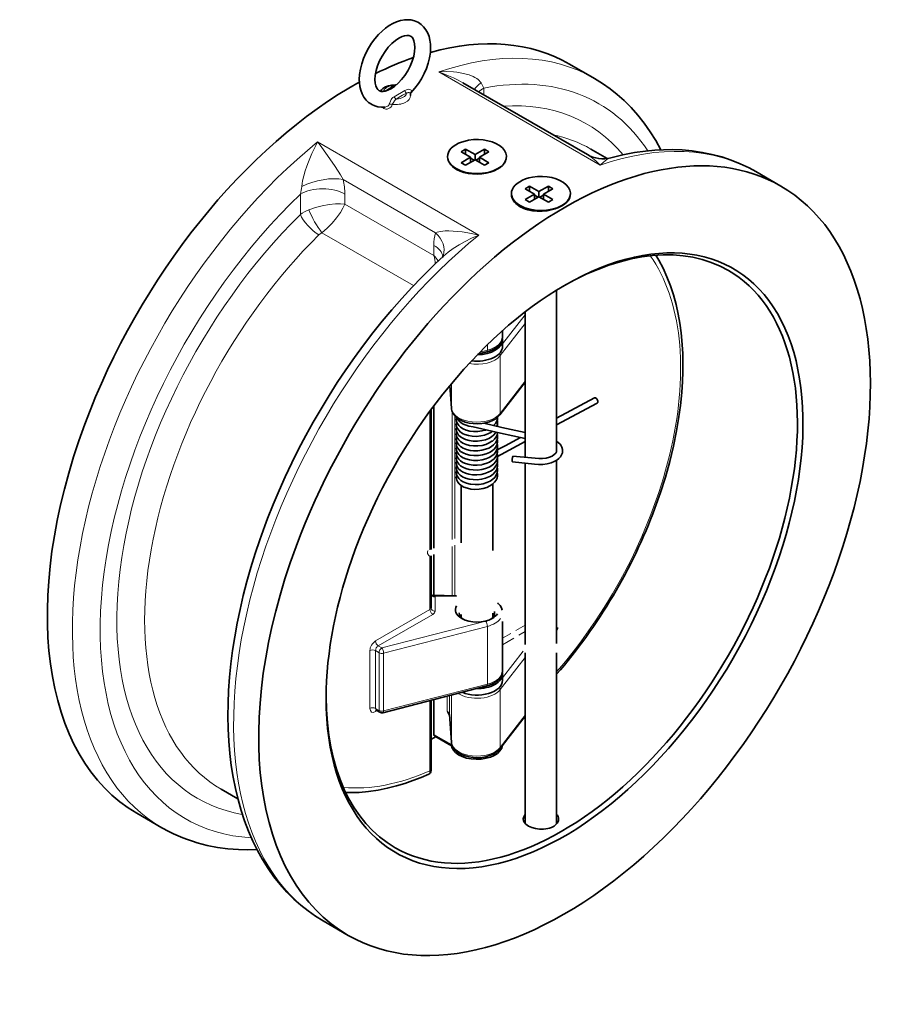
# Model space of a CAD drawing. Extents: x 163 to 1006, y 61 to 818.
# Tile 5 of 5: x 773 to 997, y 556 to 806. Entities that reach past the tile are written whole.
import ezdxf

# ---------------------------------------------------------------- set-up
doc = ezdxf.new("R2010")
doc.units = 0

msp = doc.modelspace()

# ---------------------------------------------------------------- linework, layer by layer
at = {"color": 7, "lineweight": 35, "ltscale": 0.183712}
for p, q in [((918.853577, 791.448975), (912.489563, 795.123169)), ((808.855591, 600.92218), (802.491638, 604.596436)), ((856.23175, 573.56958), (849.867737, 577.243774))]:
    msp.add_line(p, q, dxfattribs=at)
at = {"color": 7, "lineweight": 13}
for p, q in [((879.26416, 793.116699), (920.276367, 769.438293)), ((889.457153, 751.644836), (848.444946, 775.323242)), ((878.445801, 752.182068), (854.920166, 765.764587)), ((877.996704, 746.411743), (855.369263, 759.475708)), ((872.855286, 738.780762), (849.535339, 752.244568)), ((876.996704, 706.855591), (876.996704, 671.556091)), ((882.653564, 706.775269), (882.653564, 674.181763)), ((883.360657, 705.65686), (883.360657, 674.501465)), ((891.202393, 653.482666), (864.781921, 646.660339)), ((891.610657, 652.139099), (865.190186, 645.316833)), ((865.190186, 630.619873), (891.610657, 637.442139))]:
    msp.add_line(p, q, dxfattribs=at)
at = {"color": 7, "lineweight": 35}
for p, q in [((885.384827, 790.353455), (917.034729, 772.080383)), ((909.220337, 696.798462), (909.220337, 737.648315)), ((901.220337, 695.147583), (901.220337, 732.107239)), ((877.289612, 707.255493), (877.289612, 671.69751)), ((877.996704, 708.206116), (877.996704, 672.035767)), ((901.220337, 647.522034), (901.220337, 693.640991)), ((909.220337, 647.808167), (909.220337, 694.374146)), ((901.220337, 602.003296), (901.220337, 645.384277)), ((909.220337, 601.923767), (909.220337, 645.385071)), ((865.031921, 630.178711), (891.452393, 637.000977))]:
    msp.add_line(p, q, dxfattribs=at)
at = {"color": 7, "lineweight": 13, "ltscale": 0.043349}
msp.add_line((890.724609, 789.004456), (890.724609, 787.270508), dxfattribs=at)
at = {"color": 7, "lineweight": 13, "ltscale": 0.000749}
msp.add_line((865.104004, 788.152588), (865.12738, 788.171326), dxfattribs=at)
at = {"color": 7, "lineweight": 13, "ltscale": 0.078862}
msp.add_line((867.86261, 786.82312), (870.594482, 788.40033), dxfattribs=at)
at = {"color": 7, "lineweight": 35, "ltscale": 0.032661}
for p, q in [((884.921936, 772.818359), (886.053345, 773.471558)), ((891.993042, 772.818359), (890.861633, 773.471558)), ((886.053345, 769.389099), (884.921936, 770.042297)), ((890.861633, 769.389099), (891.993042, 770.042297))]:
    msp.add_line(p, q, dxfattribs=at)
at = {"color": 7, "lineweight": 35, "ltscale": 0.069403}
for p, q in [((887.326111, 771.430298), (884.921936, 772.818359)), ((888.457458, 772.083496), (890.861633, 773.471558)), ((889.588867, 771.430298), (891.993042, 772.818359)), ((904.720947, 762.693787), (902.316772, 764.081848)), ((904.720947, 762.693787), (907.125122, 764.081848)), ((905.852295, 762.040588), (908.25647, 763.42865))]:
    msp.add_line(p, q, dxfattribs=at)
at = {"color": 7, "lineweight": 35, "ltscale": 0.069402}
for p, q in [((884.921936, 770.042297), (887.326111, 771.430298)), ((891.993042, 770.042297), (889.588867, 771.430298)), ((890.861633, 769.389099), (888.457458, 770.7771)), ((902.316772, 759.99939), (904.720947, 761.38739)), ((907.125122, 759.99939), (904.720947, 761.38739)), ((908.25647, 760.652588), (905.852295, 762.040588))]:
    msp.add_line(p, q, dxfattribs=at)
at = {"color": 7, "lineweight": 35, "ltscale": 0.069401}
for p, q in [((888.457458, 772.083496), (886.053345, 773.471558)), ((886.053345, 769.389099), (888.457458, 770.7771)), ((903.589539, 762.040588), (901.185425, 763.42865)), ((901.185425, 760.652588), (903.589539, 762.040588))]:
    msp.add_line(p, q, dxfattribs=at)
at = {"color": 7, "lineweight": 35, "ltscale": 0.03266}
for p, q in [((886.053345, 773.471558), (886.053345, 772.165161)), ((887.326111, 771.430298), (887.326111, 770.123901)), ((888.457458, 772.083496), (888.457458, 770.7771)), ((889.588867, 771.430298), (889.588867, 770.123901)), ((890.861633, 773.471558), (890.861633, 772.165161)), ((902.316772, 764.081848), (902.316772, 762.775452)), ((907.125122, 764.081848), (907.125122, 762.775452)), ((903.589539, 762.040588), (903.589539, 760.734192)), ((904.720947, 762.693787), (904.720947, 761.38739)), ((905.852295, 762.040588), (905.852295, 760.734192))]:
    msp.add_line(p, q, dxfattribs=at)
at = {"color": 7, "lineweight": 35, "ltscale": 0.02623}
for p, q in [((888.234741, 770.648499), (887.326111, 771.173096)), ((888.680237, 770.648499), (889.588867, 771.173096)), ((904.498169, 761.258789), (903.589539, 761.783386))]:
    msp.add_line(p, q, dxfattribs=at)
at = {"color": 7, "lineweight": 35, "ltscale": 0.119917}
msp.add_line((922.081787, 771.109924), (917.927734, 773.50824), dxfattribs=at)
at = {"color": 7, "lineweight": 35, "ltscale": 0.037836}
msp.add_line((884.965454, 767.774048), (883.654785, 768.530762), dxfattribs=at)
at = {"color": 7, "lineweight": 35, "ltscale": 0.028024}
msp.add_line((893.28833, 767.970398), (894.259094, 768.530884), dxfattribs=at)
at = {"color": 7, "lineweight": 35, "ltscale": 0.183713}
msp.add_line((966.229736, 764.096313), (959.865723, 767.770569), dxfattribs=at)
at = {"color": 7, "lineweight": 35, "ltscale": 0.032659}
for p, q in [((901.185425, 763.42865), (902.316772, 764.081848)), ((908.25647, 763.42865), (907.125122, 764.081848)), ((902.316772, 759.99939), (901.185425, 760.652588)), ((907.125122, 759.99939), (908.25647, 760.652588))]:
    msp.add_line(p, q, dxfattribs=at)
at = {"color": 7, "lineweight": 13, "ltscale": 0.129443}
msp.add_line((844.055542, 762.06012), (844.055542, 756.882385), dxfattribs=at)
at = {"color": 7, "lineweight": 13, "ltscale": 0.06461}
for p, q in [((855.369263, 762.06012), (855.369263, 759.475708)), ((877.996704, 748.996155), (877.996704, 746.411743))]:
    msp.add_line(p, q, dxfattribs=at)
at = {"color": 7, "lineweight": 35, "ltscale": 0.026229}
msp.add_line((904.943726, 761.258789), (905.852295, 761.783386), dxfattribs=at)
at = {"color": 7, "lineweight": 35, "ltscale": 0.051019}
msp.add_line((901.685608, 758.120728), (899.918213, 759.141052), dxfattribs=at)
at = {"color": 7, "lineweight": 35, "ltscale": 0.028753}
msp.add_line((909.526489, 758.566101), (910.522522, 759.141174), dxfattribs=at)
at = {"color": 7, "lineweight": 13, "ltscale": 0.23528}
msp.add_line((901.220276, 731.387207), (895.456848, 723.947205), dxfattribs=at)
at = {"color": 7, "lineweight": 13, "ltscale": 0.258402}
for p, q in [((901.220276, 729.156555), (894.890442, 720.985413)), ((894.890442, 636.069763), (901.220276, 644.240906))]:
    msp.add_line(p, q, dxfattribs=at)
at = {"color": 7, "lineweight": 35, "ltscale": 0.038651}
msp.add_line((895.456848, 725.783752), (895.456848, 727.329773), dxfattribs=at)
at = {"color": 7, "lineweight": 13, "ltscale": 0.034908}
msp.add_line((891.610657, 723.754089), (891.610657, 722.357788), dxfattribs=at)
at = {"color": 7, "lineweight": 35, "ltscale": 0.040823}
msp.add_line((895.456848, 723.334106), (895.456848, 724.967041), dxfattribs=at)
at = {"color": 7, "lineweight": 35, "ltscale": 0.058429}
msp.add_line((891.452393, 721.916626), (889.189453, 721.332275), dxfattribs=at)
at = {"color": 7, "lineweight": 13, "ltscale": 0.048978}
msp.add_line((891.610657, 722.357788), (889.713745, 721.867981), dxfattribs=at)
at = {"color": 7, "lineweight": 13, "ltscale": 0.367424}
for p, q in [((894.890442, 720.985413), (894.890442, 706.288452)), ((891.610657, 637.442139), (891.610657, 652.139099)), ((864.074829, 645.435608), (864.074829, 630.738647)), ((865.190186, 645.316833), (865.190186, 630.619873)), ((894.890442, 621.372803), (894.890442, 636.069763))]:
    msp.add_line(p, q, dxfattribs=at)
at = {"color": 7, "lineweight": 13, "ltscale": 0.154967}
msp.add_line((882.462891, 713.857483), (882.462891, 707.658813), dxfattribs=at)
at = {"color": 7, "lineweight": 35, "ltscale": 0.263395}
for p, q in [((901.220276, 714.240845), (894.768127, 705.911804)), ((894.768127, 620.996155), (901.220276, 629.325195))]:
    msp.add_line(p, q, dxfattribs=at)
at = {"color": 7, "lineweight": 13, "ltscale": 0.258403}
for p, q in [((901.220276, 714.459656), (894.890442, 706.288452)), ((894.890442, 621.372803), (901.220276, 629.544006))]:
    msp.add_line(p, q, dxfattribs=at)
at = {"color": 7, "lineweight": 35, "ltscale": 0.143744}
msp.add_line((882.464722, 707.609192), (882.036072, 713.342957), dxfattribs=at)
at = {"color": 7, "lineweight": 13, "ltscale": 0.142552}
msp.add_line((882.462891, 707.658813), (882.037781, 713.345032), dxfattribs=at)
at = {"color": 7, "lineweight": 35, "ltscale": 0.273027}
msp.add_line((918.851624, 710.228394), (909.220276, 705.079895), dxfattribs=at)
at = {"color": 7, "lineweight": 35, "ltscale": 0.293043}
msp.add_line((919.558716, 708.905518), (909.221252, 703.379578), dxfattribs=at)
at = {"color": 7, "lineweight": 35, "ltscale": 0.118496}
msp.add_line((890.669128, 703.785767), (895.293152, 702.744385), dxfattribs=at)
at = {"color": 7, "lineweight": 35, "ltscale": 0.160299}
msp.add_line((894.964905, 701.281189), (901.220337, 699.873108), dxfattribs=at)
at = {"color": 7, "lineweight": 35, "ltscale": 0.151864}
msp.add_line((895.294312, 702.744568), (901.220581, 701.410583), dxfattribs=at)
at = {"color": 7, "lineweight": 35, "ltscale": 0.172756}
msp.add_line((901.220337, 699.1026), (895.12616, 695.84491), dxfattribs=at)
at = {"color": 7, "lineweight": 35, "ltscale": 0.006487}
msp.add_line((894.190186, 697.045471), (894.419006, 697.167786), dxfattribs=at)
at = {"color": 7, "lineweight": 35, "ltscale": 0.000217}
msp.add_line((909.220581, 696.807129), (909.220581, 696.798462), dxfattribs=at)
at = {"color": 7, "lineweight": 35, "ltscale": 0.026256}
msp.add_line((894.199951, 695.349792), (895.12616, 695.84491), dxfattribs=at)
at = {"color": 7, "lineweight": 35, "ltscale": 0.363777}
msp.add_line((884.956848, 673.403198), (884.956848, 687.954285), dxfattribs=at)
at = {"color": 7, "lineweight": 35, "ltscale": 0.42254}
msp.add_line((892.956848, 671.40686), (892.956848, 688.308472), dxfattribs=at)
at = {"color": 7, "lineweight": 13, "ltscale": 0.313754}
msp.add_line((882.653564, 672.450806), (882.653564, 659.900635), dxfattribs=at)
at = {"color": 7, "lineweight": 13, "ltscale": 0.32146}
msp.add_line((883.360657, 672.741394), (883.360657, 659.882996), dxfattribs=at)
at = {"color": 7, "lineweight": 13, "ltscale": 0.336783}
msp.add_line((876.996704, 669.887695), (876.996704, 656.416382), dxfattribs=at)
at = {"color": 7, "lineweight": 35, "ltscale": 0.330153}
msp.add_line((877.289612, 670.030762), (877.289612, 656.824646), dxfattribs=at)
at = {"color": 7, "lineweight": 35, "ltscale": 0.258905}
msp.add_line((877.996704, 670.372864), (877.996704, 660.016663), dxfattribs=at)
at = {"color": 7, "lineweight": 35, "ltscale": 0.153195}
msp.add_line((877.592468, 660.026733), (883.718384, 659.874084), dxfattribs=at)
at = {"color": 7, "lineweight": 13, "ltscale": 0.002085}
msp.add_line((877.598572, 660.02594), (877.681824, 660.021179), dxfattribs=at)
at = {"color": 7, "lineweight": 13, "ltscale": 0.136348}
msp.add_line((878.254883, 659.826416), (883.707092, 659.690552), dxfattribs=at)
at = {"color": 7, "lineweight": 13, "ltscale": 0.090105}
msp.add_line((878.289612, 656.008118), (878.289612, 659.612305), dxfattribs=at)
at = {"color": 7, "lineweight": 13, "ltscale": 0.399793}
for p, q in [((876.996704, 656.416382), (863.147461, 648.420532)), ((877.703796, 655.19165), (863.854553, 647.195801))]:
    msp.add_line(p, q, dxfattribs=at)
at = {"color": 7, "lineweight": 35, "ltscale": 0.018903}
msp.add_line((884.956848, 654.374634), (884.956848, 655.130737), dxfattribs=at)
at = {"color": 7, "lineweight": 35, "ltscale": 0.027773}
msp.add_line((892.956848, 654.374634), (892.956848, 655.485535), dxfattribs=at)
at = {"color": 7, "lineweight": 35, "ltscale": 0.312839}
msp.add_line((895.456848, 640.868103), (895.456848, 653.381653), dxfattribs=at)
at = {"color": 7, "lineweight": 13, "ltscale": 0.068926}
msp.add_line((901.220276, 652.438965), (898.832642, 651.060425), dxfattribs=at)
at = {"color": 7, "lineweight": 13, "ltscale": 0.059865}
msp.add_line((897.53064, 650.308716), (895.456848, 649.11145), dxfattribs=at)
at = {"color": 7, "lineweight": 13, "ltscale": 0.082752}
msp.add_line((898.323486, 649.133484), (895.456848, 647.478455), dxfattribs=at)
at = {"color": 7, "lineweight": 13, "ltscale": 0.046034}
msp.add_line((901.220276, 650.805969), (899.62561, 649.885254), dxfattribs=at)
at = {"color": 7, "lineweight": 13, "ltscale": 0.367422}
for p, q in [((861.733215, 645.971008), (861.733215, 631.274109)), ((863.147461, 645.971008), (863.147461, 631.274109))]:
    msp.add_line(p, q, dxfattribs=at)
at = {"color": 7, "lineweight": 13, "ltscale": 0.026771}
for p, q in [((864.074829, 645.435608), (863.147461, 645.971008)), ((864.781921, 646.660339), (863.854553, 647.195801)), ((864.074829, 630.738647), (863.147461, 631.274109))]:
    msp.add_line(p, q, dxfattribs=at)
at = {"color": 7, "lineweight": 13, "ltscale": 0.213839}
msp.add_line((895.456848, 639.031555), (900.695068, 645.793518), dxfattribs=at)
at = {"color": 7, "lineweight": 35, "ltscale": 0.040825}
msp.add_line((895.456848, 638.418457), (895.456848, 640.051453), dxfattribs=at)
at = {"color": 7, "lineweight": 35, "ltscale": 0.221587}
msp.add_line((877.996704, 633.526428), (877.996704, 624.662964), dxfattribs=at)
at = {"color": 7, "lineweight": 13, "ltscale": 0.095775}
msp.add_line((881.351807, 634.392761), (881.351807, 630.561768), dxfattribs=at)
at = {"color": 7, "lineweight": 13, "ltscale": 0.118713}
msp.add_line((881.93573, 634.543579), (881.93573, 629.795044), dxfattribs=at)
at = {"color": 7, "lineweight": 13, "ltscale": 0.298413}
msp.add_line((882.462891, 622.743164), (882.462891, 634.679688), dxfattribs=at)
at = {"color": 7, "lineweight": 13, "ltscale": 0.445985}
msp.add_line((876.996704, 633.268188), (876.996704, 615.428772), dxfattribs=at)
at = {"color": 7, "lineweight": 35, "ltscale": 0.437671}
msp.add_line((877.289612, 633.343872), (877.289612, 615.837036), dxfattribs=at)
at = {"color": 7, "lineweight": 13, "ltscale": 0.011957}
msp.add_line((863.561646, 630.696716), (863.147461, 630.457581), dxfattribs=at)
at = {"color": 7, "lineweight": 35, "ltscale": 0.026771}
msp.add_line((864.281921, 630.280884), (863.354553, 630.816284), dxfattribs=at)
at = {"color": 7, "lineweight": 13, "ltscale": 0.176789}
msp.add_line((881.93573, 629.795044), (882.462891, 622.743164), dxfattribs=at)
at = {"color": 7, "lineweight": 35, "ltscale": 0.176787}
msp.add_line((881.937561, 629.7453), (882.464722, 622.693481), dxfattribs=at)
at = {"color": 7, "lineweight": 13, "ltscale": 0.128753}
msp.add_line((877.996704, 624.662964), (882.456848, 622.087891), dxfattribs=at)
at = {"color": 7, "lineweight": 35, "ltscale": 0.122773}
msp.add_line((878.203857, 624.205139), (882.456848, 621.749695), dxfattribs=at)
at = {"color": 7, "lineweight": 35, "ltscale": 0.00929}
msp.add_line((877.289612, 615.837036), (877.289612, 615.465454), dxfattribs=at)
at = {"color": 7, "lineweight": 35, "ltscale": 0.122102}
msp.add_line((828.153259, 608.255859), (823.923523, 610.697876), dxfattribs=at)
at = {"color": 7, "lineweight": 35}
for points in [[(859.026123, 791.192383), (859.092407, 792.453003), (859.308167, 793.848267), (859.648071, 795.200378), (860.109802, 796.547607), (860.68512, 797.873718), (861.365112, 799.161621), (862.140503, 800.394531), (863.00116, 801.555664), (863.937195, 802.629272), (864.814636, 803.488892), (865.692627, 804.225342), (866.651428, 804.901001), (867.55011, 805.419556), (868.530518, 805.862244), (869.546509, 806.185486), (870.57605, 806.367859), (871.480286, 806.39978), (872.146851, 806.3396), (873.048218, 806.131104), (873.885376, 805.783203), (874.097229, 805.667236)], [(874.097229, 805.667236), (874.805786, 805.178101), (875.400269, 804.614136), (875.979065, 803.862854), (876.445435, 803.01062), (876.78717, 802.101501), (877.013306, 801.158936), (877.138977, 800.161194), (877.168274, 799.3573)], [(863.026123, 791.192383), (863.094482, 792.245789), (863.316528, 793.446655), (863.684265, 794.682678), (864.193054, 795.934448), (864.824951, 797.154175), (865.587036, 798.344666), (866.403564, 799.3927), (867.289856, 800.328918), (868.228333, 801.128906), (869.115784, 801.718445), (869.905396, 802.104797), (870.553467, 802.313843), (871.130432, 802.400208), (871.624268, 802.372375), (872.04425, 802.232056), (872.097229, 802.203064)], [(872.097229, 802.203064), (872.437683, 801.926514), (872.714355, 801.53418), (872.945374, 800.985474), (873.107849, 800.256958), (873.168274, 799.3573)], [(873.168274, 799.3573), (873.099976, 798.303894), (872.877869, 797.103027), (872.510132, 795.867004), (872.001343, 794.615234), (871.369446, 793.395508), (870.607361, 792.205017), (869.790833, 791.156982), (868.904541, 790.220764), (867.966064, 789.420776), (867.078613, 788.831238), (866.289001, 788.444946), (865.64093, 788.23584), (865.063965, 788.149475), (864.570129, 788.177307), (864.150146, 788.317627), (864.097168, 788.346619)], [(877.168274, 799.3573), (877.10199, 798.09668), (876.88623, 796.701477), (876.546326, 795.349365), (876.084595, 794.002075), (875.509277, 792.675964), (874.829285, 791.388062), (874.053894, 790.155151), (873.193237, 788.994019), (872.167969, 787.826904)], [(862.097168, 784.882507), (861.388611, 785.371582), (860.794128, 785.935547), (860.215332, 786.686829), (859.748962, 787.539063), (859.407227, 788.448181), (859.181091, 789.390747), (859.05542, 790.38855), (859.026123, 791.192383)], [(864.097168, 788.346619), (863.756714, 788.623169), (863.480042, 789.015564), (863.249023, 789.564209), (863.086609, 790.292786), (863.026123, 791.192383)], [(935.720947, 773.305542), (934.425659, 775.653564), (933.026855, 777.901367), (931.513672, 780.060608), (929.896545, 782.110596), (928.178589, 784.045044), (926.362061, 785.859497), (924.639587, 787.390808), (922.786194, 788.859192), (920.857239, 790.212219), (918.856079, 791.447449)], [(868.265869, 789.839661), (867.30249, 789.790405), (866.426453, 789.604614), (865.672913, 789.307007), (865.099182, 788.950684), (864.660828, 788.542358), (864.417725, 788.212341)], [(865.62439, 784.182434), (864.670532, 784.151611), (863.743286, 784.263184), (862.988281, 784.471863), (862.202454, 784.823303), (862.097168, 784.882507)], [(959.868286, 767.769043), (958.154236, 768.703796), (955.899963, 769.775513), (953.577026, 770.708679), (951.190674, 771.501892), (948.74585, 772.154358), (946.249084, 772.665466), (943.704285, 773.035767), (941.116089, 773.26593), (938.686707, 773.354858), (936.427124, 773.332397), (934.144714, 773.210938), (931.841736, 772.991516), (929.052063, 772.599976), (926.021667, 772.023926), (922.969177, 771.290283)], [(896.234253, 770.545471), (896.102173, 770.230774), (895.92627, 769.924316), (895.708923, 769.628357), (895.453064, 769.344666), (894.838684, 768.820374), (894.260254, 768.445618)], [(894.260254, 768.445618), (893.342529, 767.992981), (892.335205, 767.633545), (891.266968, 767.369568), (890.162354, 767.202148), (889.006836, 767.13147), (887.854431, 767.165344), (886.725769, 767.305237), (885.64209, 767.55249), (884.654541, 767.896301), (883.786072, 768.323364)], [(897.722473, 762.094849), (897.762695, 761.542542), (897.91272, 761.001221), (898.167114, 760.481873), (898.517944, 759.993591), (898.81488, 759.67511), (899.15033, 759.37738), (899.921936, 758.850037)], [(910.523987, 759.05603), (911.198364, 759.498901), (911.773621, 759.995972), (912.228455, 760.540222), (912.542969, 761.121338), (912.682251, 761.601135), (912.717896, 762.087646)], [(900.745239, 758.443359), (901.288086, 758.237061), (901.854614, 758.063477), (903.04248, 757.814026), (904.277832, 757.692688), (905.532471, 757.696045), (906.780212, 757.820313), (907.809875, 758.017029), (908.800415, 758.295776), (909.715149, 758.647095), (910.523987, 759.05603)], [(880.434509, 746.250732), (878.336365, 744.285278), (874.953491, 740.952942), (872.370239, 738.266785), (869.82843, 735.498108), (867.331116, 732.650574), (864.881226, 729.727661), (862.481812, 726.733215), (860.135742, 723.670837), (857.845825, 720.544373), (855.614929, 717.35791), (853.445679, 714.115295), (851.340881, 710.820618), (849.303101, 707.478027), (847.334778, 704.091736), (845.438477, 700.665894), (843.616516, 697.204773), (841.871155, 693.712769), (840.204712, 690.194092), (838.619141, 686.653198), (837.116638, 683.094421), (835.699036, 679.522217), (835.022705, 677.732483)], [(934.223022, 682.195374), (935.618286, 686.144226), (936.868713, 690.091858), (937.970947, 694.027832), (938.921631, 697.941467), (939.718201, 701.822632), (940.244263, 704.906433), (940.713562, 708.331665), (941.041077, 711.564514), (941.231567, 714.396606), (941.31958, 716.820801), (941.335327, 719.208435), (941.278503, 721.556702), (941.07605, 724.783081), (940.869263, 726.816833), (940.539063, 729.225525), (940.124756, 731.555847), (939.57666, 734.016724), (938.927307, 736.3974), (938.157837, 738.748047), (937.271729, 741.03363), (936.293823, 743.188965), (935.213989, 745.241821), (934.469604, 746.50061)], [(895.456848, 725.783752), (895.387512, 725.158997), (895.197205, 724.586243), (894.854187, 723.990295), (894.391479, 723.453491), (893.762817, 722.936523), (893.035645, 722.504333), (892.132629, 722.122253), (891.452393, 721.916626)], [(894.768127, 705.911804), (894.288513, 705.393127), (893.718262, 704.942932), (893.071106, 704.559509), (892.171997, 704.173218), (891.193298, 703.890808), (890.159058, 703.714539), (889.094788, 703.646118), (888.027039, 703.686523), (886.982544, 703.835144), (885.987244, 704.090393), (885.06543, 704.450073), (884.239502, 704.913147), (883.663208, 705.358643), (883.145569, 705.911865), (882.797424, 706.454834), (882.598022, 706.932495), (882.482849, 707.4375), (882.464722, 707.609192)], [(883.706604, 704.720154), (883.77301, 704.202881), (883.978516, 703.68811), (884.313354, 703.213562), (884.807739, 702.758118), (885.430054, 702.369324), (886.199951, 702.045593), (887.109436, 701.809204), (888.087341, 701.687134), (889.155579, 701.687256), (890.219177, 701.822083), (890.941589, 701.997192)], [(883.843323, 705.206482), (884.0578, 704.778748), (884.417664, 704.325684), (884.873413, 703.934692), (885.464233, 703.576965), (886.226318, 703.26178), (886.901733, 703.076599), (887.987122, 702.851929), (894.964905, 701.281189)], [(893.200439, 703.216309), (893.658325, 703.730225), (893.985901, 704.296631), (894.157288, 704.835754), (894.207153, 705.321106)], [(883.706604, 702.270203), (883.773071, 701.752991), (883.985413, 701.226074), (884.298889, 700.780701), (884.753357, 700.350647), (885.345825, 699.964539), (886.05481, 699.647217), (886.950684, 699.391724), (887.963318, 699.24646), (889.076233, 699.233215), (890.159485, 699.361389), (891.115662, 699.601318), (891.953674, 699.933472), (892.666626, 700.341797), (893.259216, 700.822754), (893.711548, 701.356018), (893.827087, 701.537354)], [(883.706787, 701.045776), (883.773132, 700.528809), (883.98468, 700.002808), (884.311523, 699.541321), (884.763062, 699.118042), (885.371033, 698.726074), (886.169006, 698.382019), (887.06366, 698.143921), (888.09198, 698.012634), (889.157898, 698.013062), (890.270386, 698.157715), (891.220947, 698.411316), (892.09729, 698.780273), (892.778503, 699.195862), (892.867798, 699.262085)], [(883.706848, 703.494812), (883.773132, 702.9776), (883.970215, 702.478271), (884.312927, 701.988831), (884.806641, 701.533997), (885.454895, 701.132019), (885.904175, 700.929565)], [(885.904175, 700.929565), (886.796448, 700.651184), (887.758362, 700.489807), (888.874146, 700.449341), (889.914001, 700.544312), (890.89093, 700.757813), (891.753357, 701.066772), (892.521729, 701.471741), (892.909912, 701.743774)], [(892.867798, 699.262085), (893.414185, 699.757874), (893.828369, 700.314575), (894.075745, 700.855835), (894.19873, 701.453491)], [(883.706848, 699.820374), (883.785767, 699.257324), (883.985291, 698.776978), (884.34906, 698.274658), (884.807129, 697.85968), (885.462341, 697.454041), (886.2771, 697.121399), (887.194031, 696.894836), (888.047607, 696.790771)], [(884.000488, 697.524597), (884.3125, 697.090515), (884.806763, 696.635193), (885.459106, 696.231018), (886.24176, 695.908203), (887.156311, 695.676758), (888.172058, 695.558411), (889.309326, 695.574585), (890.371155, 695.729309), (891.312561, 695.993774), (892.146545, 696.356201), (892.857849, 696.804688), (893.418884, 697.313171), (893.828918, 697.866089), (894.091736, 698.45697), (894.203125, 699.072998), (894.206848, 699.208069)], [(888.047607, 696.790771), (889.157532, 696.788391), (890.180664, 696.915833), (891.144531, 697.161377), (891.941833, 697.478516), (892.625671, 697.864746), (893.194031, 698.311035), (893.663879, 698.838623), (893.990967, 699.409546), (894.166626, 699.986938), (894.206848, 700.432861)], [(899.995605, 700.148804), (896.09198, 698.062073), (894.976685, 697.465881), (894.420166, 697.162598)], [(909.221069, 699.221252), (909.625793, 698.91803), (910.081055, 698.459961), (910.266174, 698.199707)], [(883.706665, 697.371826), (883.772949, 696.854919), (883.984497, 696.328918), (884.313232, 695.865234), (884.807861, 695.409546), (885.417603, 695.027344), (886.15625, 694.712158), (887.058533, 694.470642), (888.086243, 694.338745), (889.157837, 694.338867), (890.265259, 694.482544), (891.215271, 694.735168), (892.031006, 695.072449), (892.723694, 695.482544), (893.294067, 695.958252), (893.70105, 696.441772), (894.006348, 696.995972), (894.03302, 697.0625)], [(883.706848, 696.146179), (883.773132, 695.629272), (883.984497, 695.10376), (884.316956, 694.635986), (884.806213, 694.186035), (885.374023, 693.825745), (886.073059, 693.517029), (886.960632, 693.265869), (887.99176, 693.120361), (889.048645, 693.107788), (890.171997, 693.239929), (890.294922, 693.263916)], [(890.294922, 693.263916), (891.248535, 693.521973), (892.124329, 693.895264), (892.773376, 694.292969), (893.319214, 694.758484), (893.759155, 695.303223), (894.034546, 695.84198), (894.187866, 696.452026), (894.206848, 696.758911)], [(910.720642, 696.798706), (910.66687, 696.2995), (910.494385, 695.784668), (910.161743, 695.235352), (909.750488, 694.787354), (909.26178, 694.401855), (908.61145, 694.027222), (907.786377, 693.695984), (906.780518, 693.444031), (905.690918, 693.317871), (904.605103, 693.327087), (903.619873, 693.41626), (897.970947, 693.945313)], [(909.220581, 696.798462), (909.166199, 696.496216), (908.975464, 696.153259), (908.624451, 695.795593), (908.086121, 695.442688), (907.373718, 695.139465), (906.53186, 694.923462), (905.612061, 694.815796), (904.706421, 694.823608), (903.760071, 694.909729), (898.11084, 695.438782)], [(910.274414, 698.203979), (910.548279, 697.686279), (910.699585, 697.111816), (910.720642, 696.798706)], [(883.706421, 694.92157), (883.775208, 694.395386), (883.984009, 693.879883), (884.31897, 693.40918), (884.807129, 692.960754), (885.371887, 692.602051)], [(883.706848, 693.696838), (883.773254, 693.179565), (883.945129, 692.728394), (884.278809, 692.230469), (884.739014, 691.78833), (885.296326, 691.418335), (886, 691.094421), (886.893311, 690.831055), (887.857971, 690.682129), (888.933838, 690.653381), (889.986633, 690.757874), (890.951416, 690.977417), (891.841675, 691.308167), (892.553406, 691.69397), (893.151733, 692.148743), (893.626282, 692.663879), (893.954712, 693.204834), (894.144592, 693.753662), (894.207031, 694.308655)], [(885.371887, 692.602051), (886.103027, 692.281311), (886.969666, 692.039063), (887.9599, 691.898071), (889.063416, 691.884033), (890.191895, 692.018982), (891.153137, 692.265137), (892.045044, 692.629883), (892.719971, 693.030212), (893.257935, 693.472961), (893.7005, 693.991455), (893.991089, 694.511047), (894.166992, 695.089478), (894.207031, 695.534607)], [(883.706421, 692.472046), (883.772583, 691.955872), (883.958923, 691.476746), (884.244507, 691.047363), (884.705627, 690.59082), (885.308899, 690.18689), (886.039063, 689.855103), (886.933105, 689.597473), (887.975342, 689.447449), (889.032837, 689.432983), (890.13678, 689.559204), (891.092957, 689.796082), (891.941956, 690.129944), (892.385071, 690.365295)], [(883.706848, 691.247681), (883.773132, 690.730713), (883.984741, 690.204712), (884.346558, 689.703979), (884.858459, 689.248108), (885.483154, 688.870178), (886.275635, 688.548645), (887.246643, 688.312439), (887.425903, 688.283997)], [(887.425903, 688.283997), (888.501282, 688.198975), (889.5354, 688.247253), (890.521057, 688.414063), (891.496338, 688.713379), (892.294312, 689.088501), (892.962158, 689.537903), (893.47644, 690.029724), (893.867004, 690.584106), (894.105225, 691.152283), (894.204773, 691.752869), (894.207092, 691.859436)], [(892.385071, 690.365295), (893.047058, 690.832397), (893.535461, 691.32428), (893.891235, 691.854004), (894.108459, 692.389038), (894.205444, 692.99469), (894.207092, 693.08551)], [(883.826233, 689.330566), (884.071106, 688.83551), (884.471863, 688.349426), (884.960632, 687.951538), (885.656311, 687.562927), (886.511658, 687.252502), (887.421692, 687.05957), (888.426636, 686.975403), (889.558838, 687.025208), (890.548767, 687.196106), (891.450989, 687.471375), (892.234558, 687.830322), (892.928284, 688.285889), (893.448669, 688.773071), (893.816772, 689.272217), (894.081604, 689.851624), (894.198547, 690.432129), (894.206848, 690.635193)], [(849.865234, 577.245239), (847.893494, 578.461182), (845.99176, 579.791382), (844.164795, 581.232178), (842.4151, 582.780823), (840.622253, 584.563599), (838.924805, 586.463013), (837.325195, 588.474792), (835.825195, 590.594482), (834.426941, 592.816528), (833.130615, 595.137756), (831.936951, 597.554077), (830.846375, 600.061584), (829.859863, 602.654663), (828.976624, 605.331177), (828.19696, 608.08728), (827.520569, 610.919312), (826.947632, 613.822693), (826.477661, 616.794739), (826.110352, 619.831848), (825.845398, 622.930481), (825.682495, 626.086304), (825.621094, 629.296265), (825.660828, 632.556702), (825.801025, 635.86377), (826.041138, 639.213257), (826.380432, 642.601624), (826.818237, 646.025024), (827.353699, 649.47937), (827.985779, 652.960388), (828.713623, 656.464294), (829.536072, 659.986877), (830.451965, 663.523987), (831.459961, 667.071228), (832.558716, 670.624573), (833.746826, 674.179749), (835.022705, 677.732483)], [(877.304443, 660.332153), (877.435913, 660.126892), (877.607727, 660.021484)], [(895.377014, 656.234741), (895.175598, 656.809692), (894.815796, 657.410828), (894.330261, 657.953552), (894.193665, 658.077087)], [(895.456848, 640.868103), (895.387512, 640.243347), (895.197205, 639.670593), (894.854187, 639.074646), (894.391479, 638.537903), (893.762817, 638.020874), (893.035645, 637.588684), (892.132629, 637.206604), (891.452393, 637.000977)], [(894.768127, 620.996155), (894.288513, 620.477478), (893.718262, 620.027283), (893.071106, 619.64386), (892.171997, 619.257568), (891.193298, 618.97522), (890.159058, 618.798889), (889.094788, 618.730469), (888.027039, 618.770874), (886.982544, 618.919556), (885.987244, 619.174744), (885.06543, 619.534424), (884.239502, 619.997559), (883.663208, 620.442993), (883.145569, 620.996216), (882.797424, 621.539185), (882.598022, 622.016846), (882.482849, 622.521851), (882.464722, 622.693481)], [(855.588135, 609.873596), (857.258911, 609.860901), (858.985413, 609.925049), (861.390991, 610.139587), (863.83075, 610.499207), (866.144348, 610.966553), (868.521973, 611.570496), (870.608154, 612.199829), (872.689209, 612.91864), (874.779663, 613.730103), (876.698425, 614.552734)], [(808.853027, 600.923645), (810.635925, 599.953674), (811.790466, 599.386047), (812.963501, 598.855286), (814.155273, 598.361084), (815.36377, 597.904297), (816.589844, 597.484375), (817.830994, 597.102173), (819.088379, 596.757141), (820.359375, 596.44989), (822.942383, 595.947693), (825.575562, 595.595093), (828.278137, 595.390442), (830.663025, 595.334106), (832.999817, 595.387451)], [(900.720337, 603.153748), (900.797302, 602.692871), (901.022522, 602.250488), (901.38092, 601.842041), (901.6875, 601.59198), (902.03833, 601.365479)], [(902.03833, 601.365479), (902.443115, 601.15686), (902.881592, 600.977478), (903.832886, 600.710876), (904.843079, 600.572998), (905.896606, 600.570679), (906.436646, 600.627014), (906.96228, 600.723389), (907.427673, 600.848022), (907.86853, 601.006775), (908.562988, 601.365845), (908.869873, 601.587524), (909.136719, 601.832397), (909.348999, 602.084717), (909.516357, 602.352783), (909.668762, 602.747009), (909.720337, 603.153748)]]:
    msp.add_lwpolyline(points, dxfattribs=at)
at = {"color": 7, "lineweight": 13}
for points in [[(890.023132, 790.322021), (889.805542, 790.626709), (889.553833, 790.898804), (889.23938, 791.173523), (888.901306, 791.418823), (888.438171, 791.69928), (887.953186, 791.944458), (886.935974, 792.348267), (885.846069, 792.664001), (884.724731, 792.896606), (883.861206, 793.023987), (882.986938, 793.113281), (881.215698, 793.186279), (879.26416, 793.116699)], [(885.384827, 790.353455), (884.19812, 791.003113), (882.986816, 791.60199), (881.758667, 792.152344), (880.515015, 792.657532), (879.26416, 793.116699)], [(867.672974, 789.640991), (867.043091, 789.170654), (866.188538, 788.659424), (865.12738, 788.171326)], [(867.672974, 789.640991), (868.024719, 789.784607), (868.265869, 789.839661)], [(872.273438, 788.148743), (872.270325, 788.325867), (872.197449, 788.481018), (872.061279, 788.601257), (871.881104, 788.677368), (871.591736, 788.711975), (871.290222, 788.676697), (870.997559, 788.589722), (870.594482, 788.40033)], [(867.86261, 786.82312), (867.560669, 786.604919), (867.319824, 786.347961), (867.178101, 786.139404), (866.933044, 785.645691), (866.646973, 784.90033)], [(868.521423, 786.211731), (868.246826, 786.065979), (868.055603, 785.89093), (867.946899, 785.742188), (867.743835, 785.376465), (867.425293, 784.833313)], [(868.521423, 786.211731), (869.151306, 786.682068), (870.005859, 787.193359), (871.067078, 787.681458)], [(872.037231, 787.597168), (871.996948, 787.684814), (871.925293, 787.761353), (871.721558, 787.862488), (871.488281, 787.879089), (871.338623, 787.843018), (871.067078, 787.681458)], [(872.167969, 787.826904), (872.212158, 787.898987), (872.273438, 788.148743)], [(867.425293, 784.833313), (867.272644, 784.496643), (867.054932, 784.198242), (866.780884, 783.953552), (866.465454, 783.777893), (866.121155, 783.681885), (865.766113, 783.676758), (865.510559, 783.734497), (865.268799, 783.843811)], [(866.646973, 784.90033), (866.512695, 784.653931), (866.302124, 784.445435), (866.033691, 784.289551), (865.62439, 784.182434)], [(848.444946, 775.323242), (847.949951, 774.40271), (846.985107, 772.411743), (846.091675, 770.277039), (845.668091, 769.127258), (845.27478, 767.939453), (844.916565, 766.695007), (844.614746, 765.395081), (844.497131, 764.722778), (844.41156, 763.988159)], [(848.444946, 775.323242), (849.065674, 774.525208), (850.986877, 771.90509), (852.923462, 769.045044), (854.248169, 766.930115), (854.920166, 765.764587)], [(920.276367, 769.438293), (919.164429, 770.506836), (918.021606, 771.433044), (917.034729, 772.080383)], [(920.276367, 769.438293), (921.122864, 770.212646), (921.94397, 770.813965), (922.342285, 771.041748), (922.729492, 771.213623), (922.969177, 771.290283)], [(855.369263, 759.475708), (854.246094, 759.569641), (853.004089, 759.553406), (851.335449, 759.387817), (849.602661, 759.072449), (847.866394, 758.618896), (846.189941, 758.03894)], [(855.369263, 759.475708), (854.889099, 758.455994), (854.254028, 757.38855), (853.276245, 756.026184), (852.136719, 754.683228), (850.875793, 753.406372), (849.535339, 752.244568)], [(878.445801, 752.182068), (878.808838, 752.362915), (879.229492, 752.490601), (879.686829, 752.580322), (880.261108, 752.64978), (880.856201, 752.687683), (881.843567, 752.697571), (882.863953, 752.657227), (884.025085, 752.563721), (885.20343, 752.426514), (887.593445, 752.038696), (889.457153, 751.644836)], [(880.434509, 746.250732), (881.03363, 746.775635), (881.654785, 747.275696), (882.947449, 748.211609), (884.440247, 749.161621), (885.976563, 750.026428), (887.548218, 750.811646), (889.457153, 751.644836)], [(876.369202, 670.983215), (876.411743, 671.205139), (876.500061, 671.312561), (876.524475, 671.326599)], [(877.182983, 669.978699), (877.024902, 669.962891), (876.823792, 670.061707), (876.656555, 670.227661), (876.518066, 670.440002), (876.412109, 670.702026), (876.369202, 670.983215)], [(877.681824, 660.021179), (877.995117, 659.974854), (878.131409, 659.925171), (878.254883, 659.826416)], [(881.351807, 630.561768), (881.573608, 630.077881), (881.969482, 629.309265)], [(876.996704, 615.428772), (876.952209, 615.036499), (876.859558, 614.736023), (876.784973, 614.619385), (876.698425, 614.552734)]]:
    msp.add_lwpolyline(points, dxfattribs=at)
at = {"color": 7, "lineweight": 35}
for centre, radius, start, end in [((868.289795, 790.55072), 0.711389, 268.07133, 290.372157), ((872.30011, 787.662415), 0.270823, 175.048965, 193.945165), ((872.651245, 787.353882), 0.676115, 135.611084, 156.439841), ((870.079285, 787.108765), 2.017921, 0.033764, 14.00526), ((920.96051, 778.883301), 7.854402, 240.012223, 284.817635), ((903.570862, 765.203735), 7.327042, 240.131423, 247.316891), ((878.239685, 747.157715), 2.272446, 330.52994, 343.133746), ((885.765991, 704.718262), 2.059461, 164.773574, 179.947003), ((885.778015, 703.491821), 2.071215, 162.705502, 179.917537), ((891.630493, 704.117004), 2.576743, 335.350508, 359.769495), ((891.688599, 704.104736), 2.518283, 0.04369, 14.566847), ((885.772888, 702.267578), 2.066337, 163.059032, 179.928124), ((885.776062, 701.043152), 2.069308, 162.72352, 179.926061), ((888.909851, 708.902649), 7.198103, 286.395074, 289.294865), ((891.686218, 702.879944), 2.520995, 2.493082, 14.104866), ((891.693054, 700.431458), 2.513845, 0.033134, 13.941365), ((885.850769, 698.611023), 2.144826, 180.410599, 210.418966), ((885.776367, 698.592529), 2.069816, 162.692565, 179.91333), ((885.775513, 699.817993), 2.068736, 162.728752, 179.933028), ((891.695313, 697.981689), 2.512009, 0.04451, 14.186364), ((891.69397, 699.206482), 2.512917, 0.035156, 13.860885), ((885.77417, 697.36908), 2.067556, 162.710214, 179.924231), ((885.776855, 696.143433), 2.070085, 162.738123, 179.923616), ((891.65625, 697.990417), 2.551231, 338.674568, 359.848179), ((891.693726, 695.532715), 2.513305, 0.043209, 14.004855), ((891.696045, 696.75708), 2.510836, 0.040868, 13.606568), ((885.773743, 694.918823), 2.0674, 162.687388, 179.922906), ((885.777649, 693.694214), 2.070862, 162.708589, 179.926635), ((891.691772, 694.306702), 2.515251, 0.044849, 14.121636), ((891.701294, 693.084167), 2.505797, 0.030907, 14.14676), ((885.773743, 692.469238), 2.067428, 162.696281, 179.921936), ((885.776611, 691.244934), 2.069828, 162.750431, 179.924122), ((891.694397, 691.857483), 2.512723, 0.043535, 14.156114), ((891.691406, 690.633301), 2.515441, 0.041967, 14.099331), ((885.762634, 690.01947), 2.056133, 161.484633, 179.932263), ((885.783264, 690.02594), 2.076759, 180.111341, 199.561343), ((877.603699, 660.427368), 0.314076, 179.731059, 197.640816), ((908.943237, 651.65448), 0.48816, 359.851753, 20.042456), ((863.211182, 630.584473), 0.272263, 58.263508, 89.269835), ((864.781921, 631.146912), 1, 240.000024, 284.478496), ((881.819214, 629.720093), 0.121142, 12.031285, 29.275523), ((876.28595, 615.467041), 1.003221, 294.281122, 0.437847)]:
    msp.add_arc(centre, radius, start, end, dxfattribs=at)
at = {"color": 7, "lineweight": 13}
for centre, radius, start, end in [((879.63324, 783.937317), 12.19446, 24.553591, 31.571187), ((872.733887, 787.609253), 0.708452, 130.482882, 173.793194), ((866.041687, 785.162354), 1.528537, 221.673274, 239.621276), ((835.099609, 764.710693), 9.339989, 343.513276, 355.56298), ((851.29303, 749.090759), 3.610323, 119.131545, 134.344657), ((871.298157, 739.743958), 9.451189, 34.050515, 44.868121), ((867.428162, 743.547668), 10.949968, 3.942635, 15.163064), ((877.653931, 660.587646), 0.567125, 265.33644, 272.818817), ((879.294556, 628.452454), 2.946236, 26.768476, 45.715925)]:
    msp.add_arc(centre, radius, start, end, dxfattribs=at)
at = {"color": 7, "lineweight": 35}
for centre, major_axis, ratio, start_param, end_param in [((857.490601, 699.859802), (55, 95.262817), 0.57735, 0.0000183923, 0.5305072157), ((857.490601, 699.859802), (55, 95.262817), 0.57735, 0.5874468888, 0.7123967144), ((857.490601, 699.859802), (55, 95.262817), 0.57735, 0.7654180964, 1.8561944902), ((888.956848, 771.593384), (-7.5, 0), 0.57735, 2.3559927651, 4.9977871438), ((911.230713, 668.832947), (55, 95.262817), 0.57735, 0.0000183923, 1.8561944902), ((888.956848, 771.593384), (-7.5, 0), 0.57735, 4.9977871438, 7.0688157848), ((888.786743, 771.654968), (7.239319, 0.1875), 0.620857, 3.4890848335, 3.9338853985), ((888.956848, 771.593384), (-7.5, 0), 0.57735, 0.7856304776, 2.3559927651), ((905.220337, 762.203674), (-7.5, 0), 0.57735, 4.9977871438, 7.0688157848), ((905.220337, 762.203674), (-7.5, 0), 0.57735, 2.3559927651, 4.9977871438), ((911.230713, 668.832947), (55, 95.262817), 0.57735, 3.1416110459, 6.2832036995), ((905.220337, 762.203674), (-7.5, 0), 0.57735, 0.7856304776, 2.3559927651), ((905.220337, 760.162415), (-5, 0), 0.57735, 0.7856304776, 0.7935865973), ((911.230713, 668.832947), (42.875, 74.261658), 0.57735, 2.3559927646, 7.0688157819), ((910.523621, 669.241211), (42.375, 73.39563), 0.57735, 0.0000183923, 0.7794249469), ((910.523621, 669.241211), (42.375, 73.39563), 0.57735, 3.1416110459, 6.2832036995), ((911.230713, 668.832947), (42.875, 74.261658), 0.57735, 0.7856304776, 1.8561944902), ((888.956848, 724.967041), (6.5, 0), 0.57735, 4.730648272, 6.2831853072), ((888.956848, 724.967041), (6.5, 0), 0.57735, 6.2831853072, 6.3848509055), ((888.956848, 723.334106), (6.5, 0), 0.57735, 4.5014869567, 6.2831853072), ((919.2052, 709.566956), (0.353577, -0.661438), 0.55472, 0.8039059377, 3.1415944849), ((919.2052, 709.566956), (0.353577, -0.661438), 0.55472, 6.2831845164, 7.0870912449), ((857.490601, 699.859802), (55, 95.262817), 0.57735, 1.8561944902, 3.1416110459), ((898.040894, 694.692017), (-0.069946, -0.746704), 0.130734, 5.3340031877, 6.2831868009), ((898.040894, 694.692017), (-0.069946, -0.746704), 0.130734, 3.1415925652, 5.3340031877), ((882.987244, 685.13916), (-41.155212, -71.282715), 0.580211, 1.2492540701, 1.8548649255), ((911.230713, 668.832947), (55, 95.262817), 0.57735, 1.8561944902, 3.1416110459), ((911.230713, 668.832947), (42.875, 74.261658), 0.57735, 1.8561944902, 2.3559927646), ((888.956848, 656.381348), (5.5, 0), 0.57735, 2.8228532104, 3.926990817), ((888.956848, 655.56488), (4.5, 0), 0.57735, 3.1508401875, 3.8157139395), ((888.956848, 656.381348), (5.5, 0), 0.57735, 3.926990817, 5.4977871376), ((888.956848, 655.56488), (4.5, 0), 0.57735, 5.6009719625, 6.2831853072), ((888.956848, 656.381348), (5.5, 0), 0.57735, 5.4977871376, 5.9445013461), ((888.956848, 655.56488), (4.5, 0), 0.57735, 6.2831853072, 6.41798516), ((908.697693, 651.563477), (0.704102, 0.258362), 0.798766, 5.2200117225, 5.9980553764), ((888.956848, 640.051453), (6.5, 0), 0.57735, 4.679111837, 6.2831853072), ((888.956848, 640.051453), (6.5, 0), 0.57735, 6.2831853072, 6.3848509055), ((888.956848, 638.418457), (6.5, 0), 0.57735, 4.0875286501, 6.2831853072), ((910.523621, 669.241211), (42.375, 73.39563), 0.57735, 2.3621604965, 3.1416110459), ((875.168274, 689.653564), (-41.375, -71.663635), 0.57735, 0.8216602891, 0.8411406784), ((878.703796, 625.071228), (0.5, 0.866028), 0.57735, 2.3561944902, 3.1416392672), ((888.956848, 622.088501), (-6.5, 0), 0.57735, 6.1817520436, 6.2831853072), ((888.956848, 622.088501), (-6.5, 0), 0.57735, 0, 3.0836395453), ((905.843628, 603.167847), (5.123352, 0.019226), 0.520505, 2.6944180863, 3.1396682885), ((905.680359, 603.143738), (4.039917, 0.016602), 0.632474, 6.2806182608, 6.7831172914)]:
    msp.add_ellipse(centre, major_axis=major_axis, ratio=ratio, start_param=start_param, end_param=end_param, dxfattribs=at)
at = {"color": 7, "lineweight": 13}
for centre, major_axis, ratio, start_param, end_param in [((863.854553, 696.185547), (55, 95.262817), 0.57735, 6.2831572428, 6.8691508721), ((867.390076, 694.144348), (52.5, 90.932678), 0.57735, 6.0012760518, 6.7488793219), ((868.097229, 787.926392), (-3, 0), 0.57735, 4.8542739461, 6.1412950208), ((867.672974, 790.45752), (0.627014, -0.778992), 0.663467, 5.4017635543, 6.1776007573), ((895.932312, 789.442932), (7.792969, 1.808228), 0.380914, 2.3387928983, 2.8216994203), ((896.38147, 785.738525), (8, 0), 0.57735, 2.3561944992, 2.6250346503), ((868.097229, 787.109863), (-4, 0), 0.57735, 1.4020135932, 3.1416325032), ((868.521423, 787.028198), (0.627014, -0.778992), 0.66346, 4.4563122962, 5.4017608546), ((868.097229, 787.926392), (-3, 0), 0.57735, 1.7126812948, 2.9997023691), ((871.067078, 788.497925), (0.382629, -0.923889), 0.475902, 4.6216227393, 5.5670766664), ((867.257263, 784.26416), (0.9198, -0.392395), 0.590815, 1.6396663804, 2.516610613), ((867.390076, 694.144348), (49.5, 85.736511), 0.57735, 6.0732801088, 6.6527099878), ((870.925659, 692.103088), (47, 81.406372), 0.57735, 6.2831408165, 6.4726674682), ((863.854553, 696.185547), (55, 95.262817), 0.57735, 0.9848307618, 3.1415645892), ((904.86676, 672.507141), (55, 95.262817), 0.57735, 0.0000183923, 0.5859655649), ((849.263306, 762.498596), (7.792969, 1.808228), 0.380916, 0.6743964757, 2.1515929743), ((849.712402, 758.794128), (-8, 0), 0.57735, 3.926990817, 5.4977871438), ((846.030151, 767.291748), (6.248108, -11.876587), 0.584442, 0.8379004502, 1.149283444), ((867.390076, 694.144348), (52.5, 90.932678), 0.57735, 1.1051023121, 3.423499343), ((867.390076, 694.144348), (49.5, 85.736511), 0.57735, 1.12523507, 3.3514983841), ((849.813904, 753.467163), (8.086243, 0.898987), 0.657144, 1.9612495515, 2.2876832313), ((847.591125, 754.841125), (3.509827, -3.561096), 0.351881, 3.8062653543, 5.3770568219), ((848.391479, 755.447021), (2.5, -4.330139), 0.164332, 3.9794226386, 5.4453554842), ((870.925659, 692.103088), (47, 81.406372), 0.57735, 1.12523507, 3.1415592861), ((904.86676, 672.507141), (55, 95.262817), 0.57735, 0.9848307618, 3.1416110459), ((887.337463, 743.442566), (6.365112, -12.03363), 0.568105, 3.6513170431, 3.9626714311), ((872.78894, 748.916077), (7.626099, -2.417175), 0.722198, 6.2830714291, 7.2707714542), ((872.339844, 745.730164), (8, 0), 0.57735, 0.1011044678, 0.785398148), ((883.653564, 684.754639), (40.375, 69.93158), 0.57735, 4.3912525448, 6.0238137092), ((888.956848, 725.783569), (6.5, 0), 0.57735, 5.1329532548, 6.2832280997), ((891.202393, 722.884827), (-0.25, 0.968262), 0.333356, 3.1415661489, 4.0533244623), ((893.9776, 721.22113), (0.790527, -0.612427), 0.745346, 0.5236277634, 1.2119219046), ((888.956848, 722.517578), (6.5, 0), 0.57735, 4.3957310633, 5.8626210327), ((888.956848, 707.820618), (6.5, 0), 0.57735, 3.1847280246, 5.8626210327), ((883.461975, 707.683716), (0.997192, 0.074524), 0.815737, 3.0806843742, 3.1415914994), ((893.9776, 706.52417), (-0.790527, 0.612427), 0.745346, 3.1415912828, 3.665220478), ((878.289612, 660.428833), (-1, 0), 0.816497, 0, 1.5707963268), ((878.254883, 660.642944), (-0.9505, -0.310669), 0.802338, 0.0001227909, 1.314343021), ((876.289612, 659.612305), (2, 0), 0.57735, 0, 0.1865022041), ((877.703796, 656.008118), (-0.5, 0.866028), 0.57735, 0.7853981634, 2.3561944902), ((876.289612, 656.824646), (1, 0), 0.57735, 5.4977871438, 6.2831853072), ((878.289612, 656.824646), (-1, 0), 0.816497, 0, 1.5707963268), ((876.289612, 656.008118), (2, 0), 0.57735, 5.4977871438, 6.2831854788), ((891.202393, 652.666138), (-0.25, 0.968262), 0.333356, 4.0533244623, 5.6241207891), ((888.956848, 655.56488), (6.5, 0), 0.57735, 5.1329532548, 5.8885079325), ((863.147461, 646.787537), (-1, -1.732056), 0.57735, 3.9269904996, 5.4977871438), ((862.440369, 645.562805), (-1, 0), 0.57735, 3.926990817, 5.4977871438), ((863.854553, 648.012268), (-0.5, 0.866028), 0.57735, 0.7853983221, 2.3561946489), ((863.854553, 646.379272), (0.5, 0.866028), 0.57735, 0.7853981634, 2.3561944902), ((864.781921, 645.843872), (0.5, 0.866028), 0.57735, 0.7853981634, 2.3561944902), ((864.781921, 645.843872), (-0.25, 0.968262), 0.333356, 4.0533244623, 5.6241207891), ((864.781921, 645.843872), (1, 0), 0.57735, 3.926990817, 5.1329532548), ((888.956848, 640.86792), (6.5, 0), 0.57735, 5.1329532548, 6.2832280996), ((888.956848, 637.601929), (6.5, 0), 0.57735, 3.8699556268, 5.8626210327), ((891.202393, 637.969238), (-0.25, 0.968262), 0.333356, 3.1415661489, 4.0533244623), ((893.9776, 636.305481), (-0.790527, 0.612427), 0.745346, 3.665220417, 4.3535147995), ((863.147461, 632.090576), (-1, -1.732056), 0.57735, 5.4977871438, 7.0685834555), ((862.440369, 630.865845), (-1, 0), 0.57735, 3.926990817, 5.4977871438), ((863.854553, 631.682312), (-0.5, -0.866028), 0.57735, 5.4977871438, 6.2831853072), ((863.854553, 630.049316), (0.5, -0.866028), 0.57735, 3.3217746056, 3.926990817), ((864.781921, 631.146912), (0.5, 0.866028), 0.57735, 2.3561944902, 3.1417657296), ((864.781921, 631.146912), (1, 0), 0.57735, 3.926990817, 5.1329532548), ((864.781921, 631.146912), (-0.25, 0.968262), 0.333356, 3.1415859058, 4.0533244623), ((879.937561, 629.7453), (2, 0), 0.57735, 0.043135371, 0.7853981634), ((882.934753, 629.819946), (-0.997192, -0.074524), 0.815737, 6.2222770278, 6.2833008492), ((888.956848, 622.905029), (6.5, 0), 0.57735, 3.1847280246, 5.8626210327), ((883.461975, 622.768066), (-0.997192, -0.074524), 0.815737, 6.2222770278, 6.2832027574), ((893.9776, 621.608521), (0.790527, -0.612427), 0.745346, 0.000036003, 0.5236277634), ((883.653564, 684.754639), (-40.375, -69.93158), 0.57735, 0.2593808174, 0.6685477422), ((876.289612, 615.837036), (1, 0), 0.57735, 5.4977871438, 6.2831853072)]:
    msp.add_ellipse(centre, major_axis=major_axis, ratio=ratio, start_param=start_param, end_param=end_param, dxfattribs=at)

doc.saveas('drawing.dxf')
